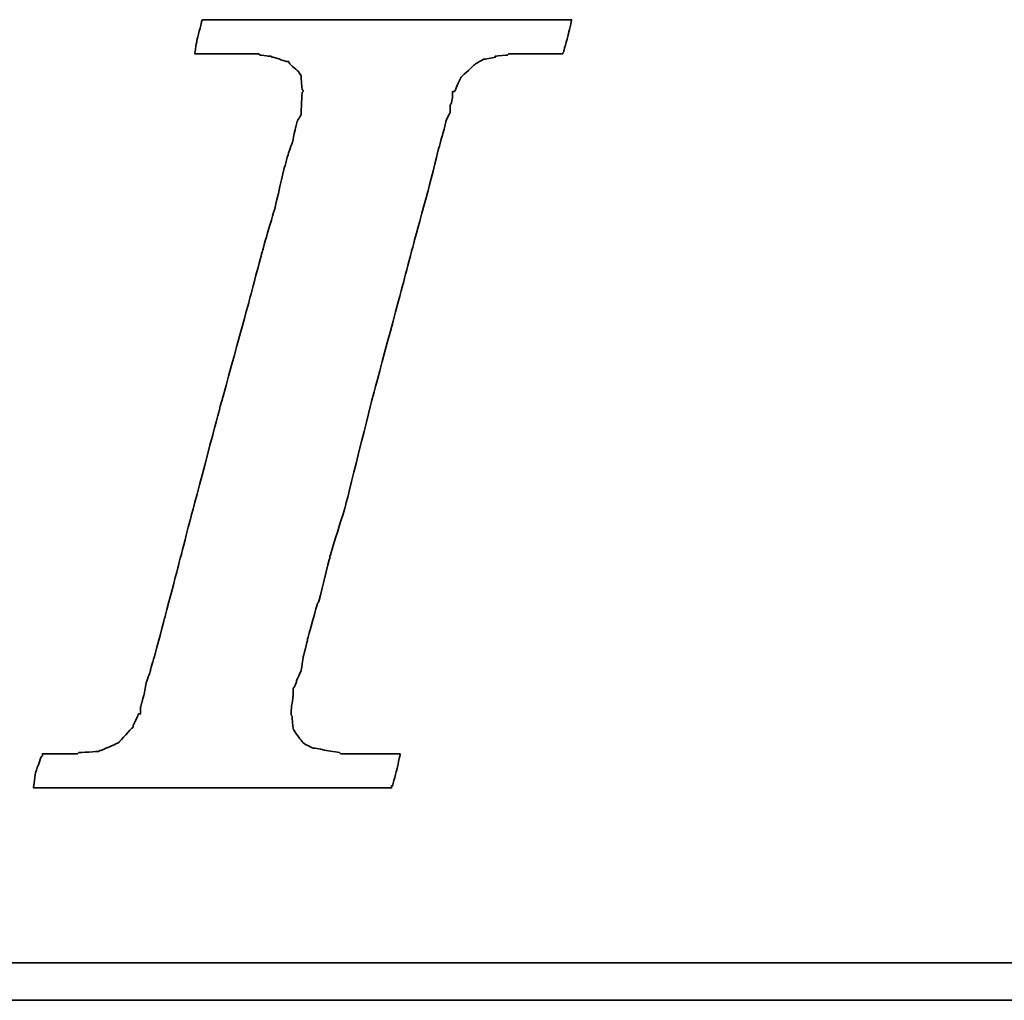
# Model space of a CAD drawing. Header units: millimetres. Extents: x 467 to 831, y 501 to 636.
# Tile 31 of 49: x 733.12 to 738.27, y 542.58 to 547.71. Entities that reach past the tile are written whole.
import ezdxf

# ---------------------------------------------------------------- set-up
doc = ezdxf.new("R2010")
doc.units = ezdxf.units.MM
doc.layers.add('DIM', color=4, linetype='CONTINUOUS')
doc.layers.add('layer 1', color=7, linetype='CONTINUOUS')

# ---------------------------------------------------------------- blocks, each defined once
blk = doc.blocks.new('TBI MOTION logo(完整正式版)')
at = {"layer": 'layer 1', "color": 22, "lineweight": 35}
for points, knots in [([(-40.59125, -7.94375), (-40.59125, -7.94375), (-40.97375, -7.94375), (-40.97375, -7.94375), (-40.97375, -7.94375), (-40.97375, -7.94375), (-41.38125, -7.94375), (-41.38125, -7.94375), (-41.38125, -7.94375), (-41.38125, -7.94375), (-41.54875, -7.94375), (-41.54875, -7.94375), (-41.54875, -7.94375), (-41.54875, -7.94375), (-41.59875, -7.94375), (-41.59875, -7.94375), (-41.59875, -7.94375), (-41.59875, -7.94375), (-41.88375, -7.94375), (-41.88375, -7.94375), (-41.88375, -7.94375), (-41.88375, -7.94375), (-41.90875, -7.91875), (-41.90875, -7.91875), (-41.90875, -7.91875), (-41.90875, -7.91875), (-42.19875, -7.87125), (-42.19875, -7.87125), (-42.19875, -7.87125), (-42.19875, -7.87125), (-42.43875, -7.82375), (-42.43875, -7.82375), (-42.43875, -7.82375), (-42.43875, -7.82375), (-42.45875, -7.82375), (-42.45875, -7.82375), (-42.45875, -7.82375), (-42.45875, -7.82375), (-42.48625, -7.82375), (-42.48625, -7.82375), (-42.48625, -7.82375), (-42.48625, -7.82375), (-42.67625, -7.72375), (-42.67625, -7.72375), (-42.67625, -7.72375), (-42.67625, -7.72375), (-42.70125, -7.70375), (-42.70125, -7.70375), (-42.70125, -7.70375), (-42.70125, -7.70375), (-42.72375, -7.67875), (-42.72375, -7.67875), (-42.72375, -7.67875), (-42.72375, -7.67875), (-42.86875, -7.48875), (-42.86875, -7.48875), (-42.86875, -7.48875), (-42.86875, -7.48875), (-42.89375, -7.43875), (-42.89375, -7.43875), (-42.89375, -7.43875), (-42.89375, -7.43875), (-42.91875, -7.38875), (-42.91875, -7.38875), (-42.91875, -7.38875), (-42.91875, -7.38875), (-42.93875, -7.12875), (-42.93875, -7.12875), (-42.93875, -7.12875), (-42.93875, -7.12875), (-42.96375, -7.10375), (-42.96375, -7.10375), (-42.96375, -7.10375), (-42.96375, -7.10375), (-42.96375, -7.05375), (-42.96375, -7.05375), (-42.96375, -7.05375), (-42.96375, -7.05375), (-42.96375, -7.00875), (-42.96375, -7.00875), (-42.96375, -7.00875), (-42.96375, -7.00875), (-42.91875, -6.69625), (-42.91875, -6.69625), (-42.91875, -6.69625), (-42.91875, -6.69625), (-42.91875, -6.62375), (-42.91875, -6.62375), (-42.91875, -6.62375), (-42.91875, -6.62375), (-42.91875, -6.59625), (-42.91875, -6.59625), (-42.91875, -6.59625), (-42.91875, -6.59625), (-42.91875, -6.57375), (-42.91875, -6.57375), (-42.91875, -6.57375), (-42.91875, -6.57375), (-42.91875, -6.52875), (-42.91875, -6.52875), (-42.91875, -6.52875), (-42.91875, -6.52875), (-42.89375, -6.50375), (-42.89375, -6.50375), (-42.89375, -6.50375), (-42.89375, -6.50375), (-42.84375, -6.38375), (-42.84375, -6.38375), (-42.84375, -6.38375), (-42.84375, -6.38375), (-42.84375, -6.35875), (-42.84375, -6.35875), (-42.84375, -6.35875), (-42.84375, -6.35875), (-42.74625, -6.14375), (-42.74625, -6.14375), (-42.74625, -6.14375), (-42.74625, -6.14375), (-42.70125, -5.85375), (-42.70125, -5.85375), (-42.70125, -5.85375), (-42.70125, -5.85375), (-42.60375, -5.47125), (-42.60375, -5.47125), (-42.60375, -5.47125), (-42.60375, -5.47125), (-42.60375, -5.44875), (-42.60375, -5.44875), (-42.60375, -5.44875), (-42.60375, -5.44875), (-42.38875, -4.67875), (-42.38875, -4.67875), (-42.38875, -4.67875), (-42.38875, -4.67875), (-42.36375, -4.65375), (-42.36375, -4.65375), (-42.36375, -4.65375), (-42.36375, -4.65375), (-42.12375, -3.69625), (-42.12375, -3.69625), (-42.12375, -3.69625), (-42.12375, -3.69625), (-42.12375, -3.67374), (-42.12375, -3.67374), (-42.12375, -3.67374), (-42.12375, -3.67374), (-41.78875, -2.59374), (-41.78875, -2.59374), (-41.78875, -2.59374), (-41.78875, -2.59374), (-41.18875, -0.19375), (-41.18875, -0.19375), (-41.18875, -0.19375), (-41.18875, -0.19375), (-40.54375, 2.20624), (-40.54375, 2.20624), (-40.54375, 2.20624), (-40.54375, 2.20624), (-40.25375, 3.30875), (-40.25375, 3.30875), (-40.25375, 3.30875), (-40.25375, 3.30875), (-39.98875, 4.27125), (-39.98875, 4.27125), (-39.98875, 4.27125), (-39.98875, 4.27125), (-39.77375, 5.13125), (-39.77375, 5.13125), (-39.77375, 5.13125), (-39.77375, 5.13125), (-39.67875, 5.47125), (-39.67875, 5.47125), (-39.67875, 5.47125), (-39.67875, 5.47125), (-39.60375, 5.75625), (-39.60375, 5.75625), (-39.60375, 5.75625), (-39.60375, 5.75625), (-39.60375, 5.78125), (-39.60375, 5.78125), (-39.60375, 5.78125), (-39.60375, 5.78125), (-39.50875, 5.97125), (-39.50875, 5.97125), (-39.50875, 5.97125), (-39.50875, 5.97125), (-39.50875, 6.13875), (-39.50875, 6.13875), (-39.50875, 6.13875), (-39.50875, 6.13875), (-39.48625, 6.16625), (-39.48625, 6.16625), (-39.48625, 6.16625), (-39.48625, 6.16625), (-39.46125, 6.28625), (-39.46125, 6.28625), (-39.46125, 6.28625), (-39.46125, 6.28625), (-39.46125, 6.42625), (-39.46125, 6.42625), (-39.46125, 6.42625), (-39.46125, 6.42625), (-39.41375, 6.42625), (-39.41375, 6.42625), (-39.41375, 6.42625), (-39.41375, 6.42625), (-39.29375, 6.69125), (-39.29375, 6.69125), (-39.29375, 6.69125), (-39.29375, 6.69125), (-39.26875, 6.74125), (-39.26875, 6.74125), (-39.26875, 6.74125), (-39.26875, 6.74125), (-39.24375, 6.76625), (-39.24375, 6.76625), (-39.24375, 6.76625), (-39.24375, 6.76625), (-38.98375, 7.00624), (-38.98375, 7.00624), (-38.98375, 7.00624), (-38.98375, 7.00624), (-38.95625, 7.02624), (-38.95625, 7.02624), (-38.95625, 7.02624), (-38.95625, 7.02624), (-38.78875, 7.12624), (-38.78875, 7.12624), (-38.78875, 7.12624), (-38.78875, 7.12624), (-38.76375, 7.12624), (-38.76375, 7.12624), (-38.76375, 7.12624), (-38.76375, 7.12624), (-38.74375, 7.12624), (-38.74375, 7.12624), (-38.74375, 7.12624), (-38.74375, 7.12624), (-38.52875, 7.17125), (-38.52875, 7.17125), (-38.52875, 7.17125), (-38.52875, 7.17125), (-38.52875, 7.19624), (-38.52875, 7.19624), (-38.52875, 7.19624), (-38.52875, 7.19624), (-38.50375, 7.19624), (-38.50375, 7.19624), (-38.50375, 7.19624), (-38.50375, 7.19624), (-38.26125, 7.21875), (-38.26125, 7.21875), (-38.26125, 7.21875), (-38.26125, 7.21875), (-38.23875, 7.24624), (-38.23875, 7.24624), (-38.23875, 7.24624), (-38.23875, 7.24624), (-38.21625, 7.24624), (-38.21625, 7.24624), (-38.21625, 7.24624), (-38.21625, 7.24624), (-38.18875, 7.24624), (-38.18875, 7.24624), (-38.18875, 7.24624), (-38.18875, 7.24624), (-37.90375, 7.24624), (-37.90375, 7.24624), (-37.90375, 7.24624), (-37.90375, 7.24624), (-37.85375, 7.24624), (-37.85375, 7.24624), (-37.85375, 7.24624), (-37.85375, 7.24624), (-37.75875, 7.24624), (-37.75875, 7.24624), (-37.75875, 7.24624), (-37.75875, 7.24624), (-37.42375, 7.24624), (-37.42375, 7.24624), (-37.42375, 7.24624), (-37.42375, 7.24624), (-37.08875, 7.24624), (-37.08875, 7.24624), (-37.08875, 7.24624), (-37.08875, 7.24624), (-37.06375, 7.24624), (-37.06375, 7.24624), (-37.06375, 7.24624), (-37.06375, 7.24624), (-37.06375, 7.26624), (-37.06375, 7.26624), (-37.06375, 7.26624), (-37.06375, 7.26624), (-37.03875, 7.29125), (-37.03875, 7.29125), (-37.03875, 7.29125), (-37.03875, 7.29125), (-37.03875, 7.31625), (-37.03875, 7.31625), (-37.03875, 7.31625), (-37.03875, 7.31625), (-36.94125, 7.67625), (-36.94125, 7.67625), (-36.94125, 7.67625), (-36.94125, 7.67625), (-36.86875, 7.98625), (-36.86875, 7.98625), (-36.86875, 7.98625), (-36.86875, 7.98625), (-36.98875, 7.98625), (-36.98875, 7.98625), (-36.98875, 7.98625), (-36.98875, 7.98625), (-37.42375, 7.98625), (-37.42375, 7.98625), (-37.42375, 7.98625), (-37.42375, 7.98625), (-37.94875, 7.98625), (-37.94875, 7.98625), (-37.94875, 7.98625), (-37.94875, 7.98625), (-38.57375, 7.98625), (-38.57375, 7.98625), (-38.57375, 7.98625), (-38.57375, 7.98625), (-39.29375, 7.98625), (-39.29375, 7.98625), (-39.29375, 7.98625), (-39.29375, 7.98625), (-40.82875, 7.98625), (-40.82875, 7.98625), (-40.82875, 7.98625), (-40.82875, 7.98625), (-42.36375, 7.98625), (-42.36375, 7.98625), (-42.36375, 7.98625), (-42.36375, 7.98625), (-43.08375, 7.98625), (-43.08375, 7.98625), (-43.08375, 7.98625), (-43.08375, 7.98625), (-43.70875, 7.98625), (-43.70875, 7.98625), (-43.70875, 7.98625), (-43.70875, 7.98625), (-44.23375, 7.98625), (-44.23375, 7.98625), (-44.23375, 7.98625), (-44.23375, 7.98625), (-44.66875, 7.98625), (-44.66875, 7.98625), (-44.66875, 7.98625), (-44.66875, 7.98625), (-44.88375, 7.98625), (-44.88375, 7.98625), (-44.88375, 7.98625), (-44.88375, 7.98625), (-44.90875, 7.94125), (-44.90875, 7.94125), (-44.90875, 7.94125), (-44.90875, 7.94125), (-44.90875, 7.91625), (-44.90875, 7.91625), (-44.90875, 7.91625), (-44.90875, 7.91625), (-45.00375, 7.55625), (-45.00375, 7.55625), (-45.00375, 7.55625), (-45.00375, 7.55625), (-45.05375, 7.24624), (-45.05375, 7.24624), (-45.05375, 7.24624), (-45.05375, 7.24624), (-44.61875, 7.24624), (-44.61875, 7.24624), (-44.61875, 7.24624), (-44.61875, 7.24624), (-44.11375, 7.24624), (-44.11375, 7.24624), (-44.11375, 7.24624), (-44.11375, 7.24624), (-43.99375, 7.24624), (-43.99375, 7.24624), (-43.99375, 7.24624), (-43.99375, 7.24624), (-43.94625, 7.24624), (-43.94625, 7.24624), (-43.94625, 7.24624), (-43.94625, 7.24624), (-43.92374, 7.24624), (-43.92374, 7.24624), (-43.92374, 7.24624), (-43.92374, 7.24624), (-43.65875, 7.24624), (-43.65875, 7.24624), (-43.65875, 7.24624), (-43.65875, 7.24624), (-43.63875, 7.21875), (-43.63875, 7.21875), (-43.63875, 7.21875), (-43.63875, 7.21875), (-43.46875, 7.19624), (-43.46875, 7.19624), (-43.46875, 7.19624), (-43.46875, 7.19624), (-43.39875, 7.19624), (-43.39875, 7.19624), (-43.39875, 7.19624), (-43.39875, 7.19624), (-43.37125, 7.17125), (-43.37125, 7.17125), (-43.37125, 7.17125), (-43.37125, 7.17125), (-43.34875, 7.17125), (-43.34875, 7.17125), (-43.34875, 7.17125), (-43.34875, 7.17125), (-43.20375, 7.12624), (-43.20375, 7.12624), (-43.20375, 7.12624), (-43.20375, 7.12624), (-43.05875, 7.07624), (-43.05875, 7.07624), (-43.05875, 7.07624), (-43.05875, 7.07624), (-43.01375, 7.07624), (-43.01375, 7.07624), (-43.01375, 7.07624), (-43.01375, 7.07624), (-42.98875, 7.02624), (-42.98875, 7.02624), (-42.98875, 7.02624), (-42.98875, 7.02624), (-42.79875, 6.86125), (-42.79875, 6.86125), (-42.79875, 6.86125), (-42.79875, 6.86125), (-42.77375, 6.81125), (-42.77375, 6.81125), (-42.77375, 6.81125), (-42.77375, 6.81125), (-42.74625, 6.76625), (-42.74625, 6.76625), (-42.74625, 6.76625), (-42.74625, 6.76625), (-42.72375, 6.47625), (-42.72375, 6.47625), (-42.72375, 6.47625), (-42.72375, 6.47625), (-42.70125, 6.45124), (-42.70125, 6.45124), (-42.70125, 6.45124), (-42.70125, 6.45124), (-42.70125, 6.42625), (-42.70125, 6.42625), (-42.70125, 6.42625), (-42.70125, 6.42625), (-42.72375, 6.40625), (-42.72375, 6.40625), (-42.72375, 6.40625), (-42.72375, 6.40625), (-42.74625, 5.97125), (-42.74625, 5.97125), (-42.74625, 5.97125), (-42.74625, 5.97125), (-42.74625, 5.94625), (-42.74625, 5.94625), (-42.74625, 5.94625), (-42.74625, 5.94625), (-42.74625, 5.92625), (-42.74625, 5.92625), (-42.74625, 5.92625), (-42.74625, 5.92625), (-42.77375, 5.87625), (-42.77375, 5.87625), (-42.77375, 5.87625), (-42.77375, 5.87625), (-42.81875, 5.80625), (-42.81875, 5.80625), (-42.81875, 5.80625), (-42.81875, 5.80625), (-42.86875, 5.63625), (-42.86875, 5.63625), (-42.86875, 5.63625), (-42.86875, 5.63625), (-42.91875, 5.39625), (-42.91875, 5.39625), (-42.91875, 5.39625), (-42.91875, 5.39625), (-42.91875, 5.37124), (-42.91875, 5.37124), (-42.91875, 5.37124), (-42.91875, 5.37124), (-43.01375, 5.10874), (-43.01375, 5.10874), (-43.01375, 5.10874), (-43.01375, 5.10874), (-43.10875, 4.77124), (-43.10875, 4.77124), (-43.10875, 4.77124), (-43.10875, 4.77124), (-43.29875, 3.95625), (-43.29875, 3.95625), (-43.29875, 3.95625), (-43.29875, 3.95625), (-43.58875, 2.95125), (-43.58875, 2.95125), (-43.58875, 2.95125), (-43.58875, 2.95125), (-43.87375, 1.87125), (-43.87375, 1.87125), (-43.87375, 1.87125), (-43.87375, 1.87125), (-44.52625, -0.50374), (-44.52625, -0.50374), (-44.52625, -0.50374), (-44.52625, -0.50374), (-45.14875, -2.85375), (-45.14875, -2.85375), (-45.14875, -2.85375), (-45.14875, -2.85375), (-45.43375, -3.95875), (-45.43375, -3.95875), (-45.43375, -3.95875), (-45.43375, -3.95875), (-45.69875, -4.96875), (-45.69875, -4.96875), (-45.69875, -4.96875), (-45.69875, -4.96875), (-45.91375, -5.78375), (-45.91375, -5.78375), (-45.91375, -5.78375), (-45.91375, -5.78375), (-46.01375, -6.11875), (-46.01375, -6.11875), (-46.01375, -6.11875), (-46.01375, -6.11875), (-46.01375, -6.14375), (-46.01375, -6.14375), (-46.01375, -6.14375), (-46.01375, -6.14375), (-46.10875, -6.40875), (-46.10875, -6.40875), (-46.10875, -6.40875), (-46.10875, -6.40875), (-46.15375, -6.64875), (-46.15375, -6.64875), (-46.15375, -6.64875), (-46.15375, -6.64875), (-46.20375, -6.83875), (-46.20375, -6.83875), (-46.20375, -6.83875), (-46.20375, -6.83875), (-46.22875, -6.93375), (-46.22875, -6.93375), (-46.22875, -6.93375), (-46.22875, -6.93375), (-46.22875, -7.07875), (-46.22875, -7.07875), (-46.22875, -7.07875), (-46.22875, -7.07875), (-46.27375, -7.07875), (-46.27375, -7.07875), (-46.27375, -7.07875), (-46.27375, -7.07875), (-46.39375, -7.34375), (-46.39375, -7.34375), (-46.39375, -7.34375), (-46.39375, -7.34375), (-46.39375, -7.36875), (-46.39375, -7.36875), (-46.39375, -7.36875), (-46.39375, -7.36875), (-46.42125, -7.38875), (-46.42125, -7.38875), (-46.42125, -7.38875), (-46.42125, -7.38875), (-46.68375, -7.67875), (-46.68375, -7.67875), (-46.68375, -7.67875), (-46.68375, -7.67875), (-46.70875, -7.70375), (-46.70875, -7.70375), (-46.70875, -7.70375), (-46.70875, -7.70375), (-46.75375, -7.72375), (-46.75375, -7.72375), (-46.75375, -7.72375), (-46.75375, -7.72375), (-47.08875, -7.87125), (-47.08875, -7.87125), (-47.08875, -7.87125), (-47.08875, -7.87125), (-47.11625, -7.87125), (-47.11625, -7.87125), (-47.11625, -7.87125), (-47.11625, -7.87125), (-47.13875, -7.89375), (-47.13875, -7.89375), (-47.13875, -7.89375), (-47.13875, -7.89375), (-47.56875, -7.91875), (-47.56875, -7.91875), (-47.56875, -7.91875), (-47.56875, -7.91875), (-47.59625, -7.94375), (-47.59625, -7.94375), (-47.59625, -7.94375), (-47.59625, -7.94375), (-47.64375, -7.94375), (-47.64375, -7.94375), (-47.64375, -7.94375), (-47.64375, -7.94375), (-47.73625, -7.94375), (-47.73625, -7.94375), (-47.73625, -7.94375), (-47.73625, -7.94375), (-48.07375, -7.94375), (-48.07375, -7.94375), (-48.07375, -7.94375), (-48.07375, -7.94375), (-48.36125, -7.94375), (-48.36125, -7.94375), (-48.36125, -7.94375), (-48.36125, -7.94375), (-48.36125, -7.96625), (-48.36125, -7.96625), (-48.36125, -7.96625), (-48.36125, -7.96625), (-48.36125, -7.99125), (-48.36125, -7.99125), (-48.36125, -7.99125), (-48.36125, -7.99125), (-48.38875, -8.01375), (-48.38875, -8.01375), (-48.38875, -8.01375), (-48.38875, -8.01375), (-48.50875, -8.34875), (-48.50875, -8.34875), (-48.50875, -8.34875), (-48.50875, -8.34875), (-48.55375, -8.68625), (-48.55375, -8.68625), (-48.55375, -8.68625), (-48.55375, -8.68625), (-48.45875, -8.68625), (-48.45875, -8.68625), (-48.45875, -8.68625), (-48.45875, -8.68625), (-48.07375, -8.68625), (-48.07375, -8.68625), (-48.07375, -8.68625), (-48.07375, -8.68625), (-47.52375, -8.68625), (-47.52375, -8.68625), (-47.52375, -8.68625), (-47.52375, -8.68625), (-46.92375, -8.68625), (-46.92375, -8.68625), (-46.92375, -8.68625), (-46.92375, -8.68625), (-46.25375, -8.68625), (-46.25375, -8.68625), (-46.25375, -8.68625), (-46.25375, -8.68625), (-46.20375, -8.68625), (-46.20375, -8.68625), (-46.20375, -8.68625), (-46.20375, -8.68625), (-44.71375, -8.68625), (-44.71375, -8.68625), (-44.71375, -8.68625), (-44.71375, -8.68625), (-43.22875, -8.68625), (-43.22875, -8.68625), (-43.22875, -8.68625), (-43.22875, -8.68625), (-42.55875, -8.68625), (-42.55875, -8.68625), (-42.55875, -8.68625), (-42.55875, -8.68625), (-42.50875, -8.68625), (-42.50875, -8.68625), (-42.50875, -8.68625), (-42.50875, -8.68625), (-41.93375, -8.68625), (-41.93375, -8.68625), (-41.93375, -8.68625), (-41.93375, -8.68625), (-41.38125, -8.68625), (-41.38125, -8.68625), (-41.38125, -8.68625), (-41.38125, -8.68625), (-40.97375, -8.68625), (-40.97375, -8.68625), (-40.97375, -8.68625), (-40.97375, -8.68625), (-40.78125, -8.68625), (-40.78125, -8.68625), (-40.78125, -8.68625), (-40.78125, -8.68625), (-40.78125, -8.63875), (-40.78125, -8.63875), (-40.78125, -8.63875), (-40.78125, -8.63875), (-40.75875, -8.63875), (-40.75875, -8.63875), (-40.75875, -8.63875), (-40.75875, -8.63875), (-40.66375, -8.27875), (-40.66375, -8.27875), (-40.66375, -8.27875), (-40.66375, -8.27875), (-40.59125, -7.94375), (-40.59125, -7.94375)], [0, 0, 0, 0, 0.00558659, 0.00558659, 0.00558659, 0.0055866, 0.01117318, 0.01117318, 0.01117318, 0.01117319, 0.01675978, 0.01675978, 0.01675978, 0.01675979, 0.02234637, 0.02234637, 0.02234637, 0.02234638, 0.02793296, 0.02793296, 0.02793296, 0.02793297, 0.03351955, 0.03351955, 0.03351955, 0.03351956, 0.03910615, 0.03910615, 0.03910615, 0.03910616, 0.04469274, 0.04469274, 0.04469274, 0.04469275, 0.05027933, 0.05027933, 0.05027933, 0.05027934, 0.05586592, 0.05586592, 0.05586592, 0.05586593, 0.06145251, 0.06145251, 0.06145251, 0.06145252, 0.06703911, 0.06703911, 0.06703911, 0.06703912, 0.0726257, 0.0726257, 0.0726257, 0.07262571, 0.07821229, 0.07821229, 0.07821229, 0.0782123, 0.08379888, 0.08379888, 0.08379888, 0.08379889, 0.08938547, 0.08938547, 0.08938547, 0.08938548, 0.09497207, 0.09497207, 0.09497207, 0.09497208, 0.10055866, 0.10055866, 0.10055866, 0.10055867, 0.10614525, 0.10614525, 0.10614525, 0.10614526, 0.11173184, 0.11173184, 0.11173184, 0.11173185, 0.11731844, 0.11731844, 0.11731844, 0.11731845, 0.12290503, 0.12290503, 0.12290503, 0.12290504, 0.12849162, 0.12849162, 0.12849162, 0.12849163, 0.13407821, 0.13407821, 0.13407821, 0.13407822, 0.1396648, 0.1396648, 0.1396648, 0.13966481, 0.1452514, 0.1452514, 0.1452514, 0.14525141, 0.15083799, 0.15083799, 0.15083799, 0.150838, 0.15642458, 0.15642458, 0.15642458, 0.15642459, 0.16201117, 0.16201117, 0.16201117, 0.16201118, 0.16759777, 0.16759777, 0.16759777, 0.16759778, 0.17318436, 0.17318436, 0.17318436, 0.17318437, 0.17877095, 0.17877095, 0.17877095, 0.17877096, 0.18435754, 0.18435754, 0.18435754, 0.18435755, 0.18994413, 0.18994413, 0.18994413, 0.18994414, 0.19553073, 0.19553073, 0.19553073, 0.19553074, 0.20111732, 0.20111732, 0.20111732, 0.20111733, 0.20670391, 0.20670391, 0.20670391, 0.20670392, 0.2122905, 0.2122905, 0.2122905, 0.21229051, 0.21787709, 0.21787709, 0.21787709, 0.2178771, 0.22346369, 0.22346369, 0.22346369, 0.2234637, 0.22905028, 0.22905028, 0.22905028, 0.22905029, 0.23463687, 0.23463687, 0.23463687, 0.23463688, 0.24022346, 0.24022346, 0.24022346, 0.24022347, 0.24581006, 0.24581006, 0.24581006, 0.24581007, 0.25139665, 0.25139665, 0.25139665, 0.25139666, 0.25698324, 0.25698324, 0.25698324, 0.25698325, 0.26256983, 0.26256983, 0.26256983, 0.26256984, 0.26815642, 0.26815642, 0.26815642, 0.26815643, 0.27374302, 0.27374302, 0.27374302, 0.27374303, 0.27932961, 0.27932961, 0.27932961, 0.27932962, 0.2849162, 0.2849162, 0.2849162, 0.28491621, 0.29050279, 0.29050279, 0.29050279, 0.2905028, 0.29608939, 0.29608939, 0.29608939, 0.2960894, 0.30167598, 0.30167598, 0.30167598, 0.30167599, 0.30726257, 0.30726257, 0.30726257, 0.30726258, 0.31284916, 0.31284916, 0.31284916, 0.31284917, 0.31843575, 0.31843575, 0.31843575, 0.31843576, 0.32402235, 0.32402235, 0.32402235, 0.32402236, 0.32960894, 0.32960894, 0.32960894, 0.32960895, 0.33519553, 0.33519553, 0.33519553, 0.33519554, 0.34078212, 0.34078212, 0.34078212, 0.34078213, 0.34636872, 0.34636872, 0.34636872, 0.34636873, 0.35195531, 0.35195531, 0.35195531, 0.35195532, 0.3575419, 0.3575419, 0.3575419, 0.35754191, 0.36312849, 0.36312849, 0.36312849, 0.3631285, 0.36871508, 0.36871508, 0.36871508, 0.36871509, 0.37430168, 0.37430168, 0.37430168, 0.37430169, 0.37988827, 0.37988827, 0.37988827, 0.37988828, 0.38547486, 0.38547486, 0.38547486, 0.38547487, 0.39106145, 0.39106145, 0.39106145, 0.39106146, 0.39664804, 0.39664804, 0.39664804, 0.39664805, 0.40223464, 0.40223464, 0.40223464, 0.40223465, 0.40782123, 0.40782123, 0.40782123, 0.40782124, 0.41340782, 0.41340782, 0.41340782, 0.41340783, 0.41899441, 0.41899441, 0.41899441, 0.41899442, 0.42458101, 0.42458101, 0.42458101, 0.42458102, 0.4301676, 0.4301676, 0.4301676, 0.43016761, 0.43575419, 0.43575419, 0.43575419, 0.4357542, 0.44134078, 0.44134078, 0.44134078, 0.44134079, 0.44692737, 0.44692737, 0.44692737, 0.44692738, 0.45251397, 0.45251397, 0.45251397, 0.45251398, 0.45810056, 0.45810056, 0.45810056, 0.45810057, 0.46368715, 0.46368715, 0.46368715, 0.46368716, 0.46927374, 0.46927374, 0.46927374, 0.46927375, 0.47486034, 0.47486034, 0.47486034, 0.47486035, 0.48044693, 0.48044693, 0.48044693, 0.48044694, 0.48603352, 0.48603352, 0.48603352, 0.48603353, 0.49162011, 0.49162011, 0.49162011, 0.49162012, 0.4972067, 0.4972067, 0.4972067, 0.49720671, 0.5027933, 0.5027933, 0.5027933, 0.50279331, 0.50837989, 0.50837989, 0.50837989, 0.5083799, 0.51396648, 0.51396648, 0.51396648, 0.51396649, 0.51955307, 0.51955307, 0.51955307, 0.51955308, 0.52513966, 0.52513966, 0.52513966, 0.52513967, 0.53072626, 0.53072626, 0.53072626, 0.53072627, 0.53631285, 0.53631285, 0.53631285, 0.53631286, 0.54189944, 0.54189944, 0.54189944, 0.54189945, 0.54748603, 0.54748603, 0.54748603, 0.54748604, 0.55307263, 0.55307263, 0.55307263, 0.55307264, 0.55865922, 0.55865922, 0.55865922, 0.55865923, 0.56424581, 0.56424581, 0.56424581, 0.56424582, 0.5698324, 0.5698324, 0.5698324, 0.56983241, 0.57541899, 0.57541899, 0.57541899, 0.575419, 0.58100559, 0.58100559, 0.58100559, 0.5810056, 0.58659218, 0.58659218, 0.58659218, 0.58659219, 0.59217877, 0.59217877, 0.59217877, 0.59217878, 0.59776536, 0.59776536, 0.59776536, 0.59776537, 0.60335196, 0.60335196, 0.60335196, 0.60335197, 0.60893855, 0.60893855, 0.60893855, 0.60893856, 0.61452514, 0.61452514, 0.61452514, 0.61452515, 0.62011173, 0.62011173, 0.62011173, 0.62011174, 0.62569832, 0.62569832, 0.62569832, 0.62569833, 0.63128492, 0.63128492, 0.63128492, 0.63128493, 0.63687151, 0.63687151, 0.63687151, 0.63687152, 0.6424581, 0.6424581, 0.6424581, 0.64245811, 0.64804469, 0.64804469, 0.64804469, 0.6480447, 0.65363128, 0.65363128, 0.65363128, 0.65363129, 0.65921788, 0.65921788, 0.65921788, 0.65921789, 0.66480447, 0.66480447, 0.66480447, 0.66480448, 0.67039106, 0.67039106, 0.67039106, 0.67039107, 0.67597765, 0.67597765, 0.67597765, 0.67597766, 0.68156425, 0.68156425, 0.68156425, 0.68156426, 0.68715084, 0.68715084, 0.68715084, 0.68715085, 0.69273743, 0.69273743, 0.69273743, 0.69273744, 0.69832402, 0.69832402, 0.69832402, 0.69832403, 0.70391061, 0.70391061, 0.70391061, 0.70391062, 0.70949721, 0.70949721, 0.70949721, 0.70949722, 0.7150838, 0.7150838, 0.7150838, 0.71508381, 0.72067039, 0.72067039, 0.72067039, 0.7206704, 0.72625698, 0.72625698, 0.72625698, 0.72625699, 0.73184358, 0.73184358, 0.73184358, 0.73184359, 0.73743017, 0.73743017, 0.73743017, 0.73743018, 0.74301676, 0.74301676, 0.74301676, 0.74301677, 0.74860335, 0.74860335, 0.74860335, 0.74860336, 0.75418994, 0.75418994, 0.75418994, 0.75418995, 0.75977654, 0.75977654, 0.75977654, 0.75977655, 0.76536313, 0.76536313, 0.76536313, 0.76536314, 0.77094972, 0.77094972, 0.77094972, 0.77094973, 0.77653631, 0.77653631, 0.77653631, 0.77653632, 0.78212291, 0.78212291, 0.78212291, 0.78212292, 0.7877095, 0.7877095, 0.7877095, 0.78770951, 0.79329609, 0.79329609, 0.79329609, 0.7932961, 0.79888268, 0.79888268, 0.79888268, 0.79888269, 0.80446927, 0.80446927, 0.80446927, 0.80446928, 0.81005587, 0.81005587, 0.81005587, 0.81005588, 0.81564246, 0.81564246, 0.81564246, 0.81564247, 0.82122905, 0.82122905, 0.82122905, 0.82122906, 0.82681564, 0.82681564, 0.82681564, 0.82681565, 0.83240223, 0.83240223, 0.83240223, 0.83240224, 0.83798883, 0.83798883, 0.83798883, 0.83798884, 0.84357542, 0.84357542, 0.84357542, 0.84357543, 0.84916201, 0.84916201, 0.84916201, 0.84916202, 0.8547486, 0.8547486, 0.8547486, 0.85474861, 0.8603352, 0.8603352, 0.8603352, 0.86033521, 0.86592179, 0.86592179, 0.86592179, 0.8659218, 0.87150838, 0.87150838, 0.87150838, 0.87150839, 0.87709497, 0.87709497, 0.87709497, 0.87709498, 0.88268156, 0.88268156, 0.88268156, 0.88268157, 0.88826816, 0.88826816, 0.88826816, 0.88826817, 0.89385475, 0.89385475, 0.89385475, 0.89385476, 0.89944134, 0.89944134, 0.89944134, 0.89944135, 0.90502793, 0.90502793, 0.90502793, 0.90502794, 0.91061453, 0.91061453, 0.91061453, 0.91061454, 0.91620112, 0.91620112, 0.91620112, 0.91620113, 0.92178771, 0.92178771, 0.92178771, 0.92178772, 0.9273743, 0.9273743, 0.9273743, 0.92737431, 0.93296089, 0.93296089, 0.93296089, 0.9329609, 0.93854749, 0.93854749, 0.93854749, 0.9385475, 0.94413408, 0.94413408, 0.94413408, 0.94413409, 0.94972067, 0.94972067, 0.94972067, 0.94972068, 0.95530726, 0.95530726, 0.95530726, 0.95530727, 0.96089385, 0.96089385, 0.96089385, 0.96089386, 0.96648045, 0.96648045, 0.96648045, 0.96648046, 0.97206704, 0.97206704, 0.97206704, 0.97206705, 0.97765363, 0.97765363, 0.97765363, 0.97765364, 0.98324022, 0.98324022, 0.98324022, 0.98324023, 0.98882682, 0.98882682, 0.98882682, 0.98882683, 0.99441341, 0.99441341, 0.99441341, 0.99441342, 1, 1, 1, 1]), ([(75.90875, -9.47875), (75.90875, -9.47875), (75.90875, -12.28625), (75.90875, -12.28625), (75.90875, -12.28625), (75.90875, -12.28625), (75.90875, -12.47875), (75.90875, -12.47875), (75.90875, -12.47875), (75.90875, -12.47875), (75.71625, -12.47875), (75.71625, -12.47875), (75.71625, -12.47875), (75.71625, -12.47875), (-88.32875, -12.47875), (-88.32875, -12.47875), (-88.32875, -12.47875), (-88.32875, -12.47875), (-88.32875, -13.29375), (-88.32875, -13.29375), (-88.32875, -13.29375), (-88.32875, -13.29375), (82.89125, -13.29375), (82.89125, -13.29375), (82.89125, -13.29375), (82.89125, -13.29375), (75.90875, -9.47875), (75.90875, -9.47875)], [0, 0, 0, 0, 0.14285714, 0.14285714, 0.14285714, 0.14285715, 0.28571429, 0.28571429, 0.28571429, 0.2857143, 0.42857143, 0.42857143, 0.42857143, 0.42857144, 0.57142857, 0.57142857, 0.57142857, 0.57142858, 0.71428571, 0.71428571, 0.71428571, 0.71428572, 0.85714286, 0.85714286, 0.85714286, 0.85714287, 1, 1, 1, 1])]:
    blk.add_open_spline(points, degree=3, knots=knots, dxfattribs=at)

msp = doc.modelspace()

# ---------------------------------------------------------------- block references
at = {"layer": 'DIM', "color": 7, "xscale": 0.2409743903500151, "yscale": 0.2409743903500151, "zscale": 0.2409743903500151}
msp.add_blockref('TBI MOTION logo(完整正式版)', (744.8935, 545.7848), dxfattribs=at)

doc.saveas('drawing.dxf')
